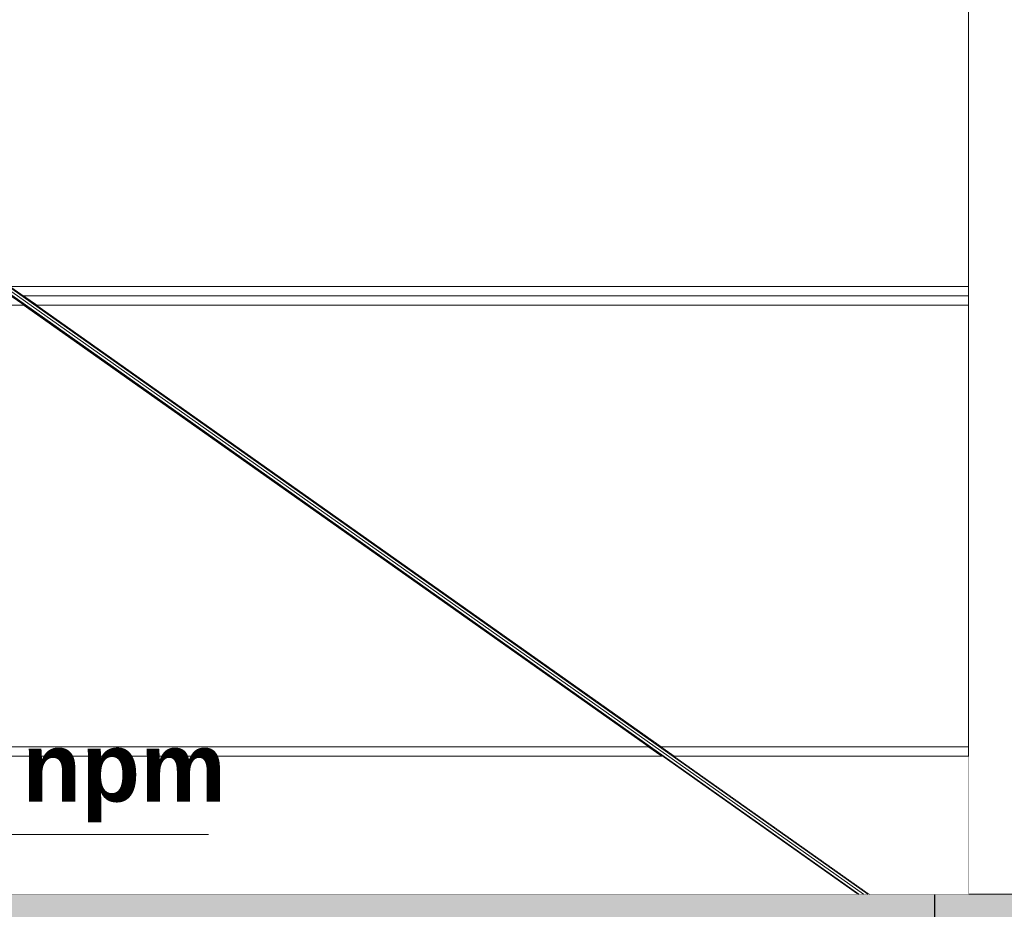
# Model space of a CAD drawing. Header units: millimetres. Extents: x -12989 to 402831, y -50461 to 30884.
# Tile 112 of 175: x 390555 to 392695, y -45993 to -44061. Entities that reach past the tile are written whole.
import ezdxf

# ---------------------------------------------------------------- set-up
doc = ezdxf.new("R2010")
doc.units = ezdxf.units.MM
doc.header["$MEASUREMENT"] = 0
doc.linetypes.add('Krawędzie ukryte', pattern=[170, 120, -50])
doc.linetypes.add('Wipeout_Contour', pattern=[1000, 0, -1000])
for name, color, linetype, lineweight in [('0_Nr_pióra__21', 7, 'Continuous', 25), ('A__STROPY_Nr_pióra__49', 7, 'Continuous', 15), ('A_WYM_Nr_pióra__1', 7, 'Continuous', 13), ('A_WYM_Nr_pióra__45', 7, 'Continuous', 15), ('AS_Belki.Import IFC_Nr_pióra__90', 7, 'Continuous', 13), ('AS_Blachy.Import IFC_Nr_pióra__4', 7, 'Continuous', 13), ('Nowe_A__SCIANY_Nr_pióra__87', 7, 'Continuous', 13)]:
    doc.layers.add(name, color=color, linetype=linetype, lineweight=lineweight)
for name, color, linetype in [('A__STROPY', 7, 'Continuous'), ('A_WYM', 7, 'Continuous'), ('AS_Belki.Import IFC', 7, 'Continuous'), ('AS_Blachy.Import IFC', 7, 'Continuous'), ('Nowe_A__SCIANY', 7, 'Continuous')]:
    doc.layers.add(name, color=color, linetype=linetype)
doc.layers.add('A__STROPY_Nr_pióra__170', color=7, linetype='Continuous', lineweight=5, true_color=0x6a6a6a)
doc.styles.add('STYL_AUTOMATYCZNY_5', font='arial.ttf')

# ---------------------------------------------------------------- blocks, each defined once
blk = doc.blocks.new('ElemPrzekroju_2_1', base_point=(362576.7, -45960.6))
at = {"color": 254, "linetype": 'Wipeout_Contour', "lineweight": 0, "ltscale": 1968150.476581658}
blk.add_wipeout([(389714.4, -44060.6), (390534.9, -44640.6), (392617.1, -44640.6), (392617.1, -43680.6), (390252, -43680.6)], dxfattribs=at).dxf.layer = 'Nowe_A__SCIANY'
at = {"color": 254, "linetype": 'Wipeout_Contour', "lineweight": 0, "ltscale": 1576482.166319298}
blk.add_wipeout([(392617.1, -44640.6), (390534.9, -44640.6), (390563.2, -44660.6), (392617.1, -44660.6)], dxfattribs=at).dxf.layer = 'Nowe_A__SCIANY'
at = {"layer": 'Nowe_A__SCIANY_Nr_pióra__87', "color": 7, "linetype": 'Continuous', "lineweight": 13}
blk.add_line((392617.1, -44640.6), (390534.9, -44640.6), dxfattribs=at)
at = {"color": 254, "linetype": 'Wipeout_Contour', "lineweight": 0, "ltscale": 1569009.978247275}
blk.add_wipeout([(388837.4, -44680.6), (390563.8, -44680.6), (390535.5, -44660.6), (388865.7, -44660.6)], dxfattribs=at).dxf.layer = 'Nowe_A__SCIANY'
at = {"color": 254, "linetype": 'Wipeout_Contour', "lineweight": 0, "ltscale": 1576547.451268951}
blk.add_wipeout([(390563.2, -44660.6), (390591.5, -44680.6), (392617.1, -44680.6), (392617.1, -44660.6)], dxfattribs=at).dxf.layer = 'Nowe_A__SCIANY'
at = {"layer": 'Nowe_A__SCIANY_Nr_pióra__87', "color": 7, "linetype": 'Continuous', "lineweight": 13}
blk.add_line((390563.2, -44660.6), (392617.1, -44660.6), dxfattribs=at)
at = {"color": 254, "linetype": 'Wipeout_Contour', "lineweight": 0, "ltscale": 1569235.701739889}
blk.add_wipeout([(388837.4, -44680.6), (387479.3, -45640.6), (391921.9, -45640.6), (390563.8, -44680.6)], dxfattribs=at).dxf.layer = 'Nowe_A__SCIANY'
at = {"layer": 'Nowe_A__SCIANY_Nr_pióra__87', "color": 7, "linetype": 'Continuous', "lineweight": 13}
blk.add_line((390563.8, -44680.6), (388837.4, -44680.6), dxfattribs=at)
at = {"color": 254, "linetype": 'Wipeout_Contour', "lineweight": 0, "ltscale": 1578148.323104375}
blk.add_wipeout([(390591.5, -44680.6), (391949.6, -45640.6), (392617.1, -45640.6), (392617.1, -44680.6)], dxfattribs=at).dxf.layer = 'Nowe_A__SCIANY'
at = {"layer": 'Nowe_A__SCIANY_Nr_pióra__87', "color": 7, "linetype": 'Continuous', "lineweight": 13}
blk.add_line((392617.1, -44680.6), (390591.5, -44680.6), dxfattribs=at)
at = {"color": 254, "linetype": 'Wipeout_Contour', "lineweight": 0, "ltscale": 1569461.526475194}
blk.add_wipeout([(387479.3, -45640.6), (387451, -45660.6), (391950.2, -45660.6), (391921.9, -45640.6)], dxfattribs=at).dxf.layer = 'Nowe_A__SCIANY'
at = {"layer": 'Nowe_A__SCIANY_Nr_pióra__87', "color": 7, "linetype": 'Continuous', "lineweight": 13}
blk.add_line((391921.9, -45640.6), (387479.3, -45640.6), dxfattribs=at)
at = {"color": 254, "linetype": 'Wipeout_Contour', "lineweight": 0, "ltscale": 1579750.554560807}
blk.add_wipeout([(391949.6, -45640.6), (391977.9, -45660.6), (392617.1, -45660.6), (392617.1, -45640.6)], dxfattribs=at).dxf.layer = 'Nowe_A__SCIANY'
at = {"layer": 'Nowe_A__SCIANY_Nr_pióra__87', "color": 7, "linetype": 'Continuous', "lineweight": 13}
blk.add_line((392617.1, -45640.6), (391949.6, -45640.6), dxfattribs=at)
blk = doc.blocks.new('ElemPrzekroju_149_1', base_point=(362576.7, -45960.6))
at = {"color": 254, "linetype": 'Wipeout_Contour', "lineweight": 0, "ltscale": 1580572.104901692}
blk.add_wipeout([(392617.1, -40879.2), (392617.1, -45960.6), (392867.1, -45960.6), (392867.1, -40879.2)], dxfattribs=at).dxf.layer = 'AS_Blachy.Import IFC'
at = {"layer": 'AS_Blachy.Import IFC_Nr_pióra__4', "color": 7, "linetype": 'Continuous', "lineweight": 13}
blk.add_line((392617.1, -40879.2), (392617.1, -45960.6), dxfattribs=at)
blk = doc.blocks.new('ElemPrzekroju_175_1', base_point=(362576.7, -45960.6))
at = {"color": 254, "linetype": 'Wipeout_Contour', "lineweight": 0, "ltscale": 1533341.48702292}
blk.add_wipeout([(362356.7, -46160.6), (398746.7, -46160.6), (398746.7, -45960.6), (362356.7, -45960.6)], dxfattribs=at).dxf.layer = 'A__STROPY'
at = {"layer": 'A__STROPY_Nr_pióra__170', "linetype": 'Continuous', "lineweight": 5, "true_color": 0x6a6a6a}
h = blk.add_hatch(dxfattribs=at)
h.set_pattern_fill('Beton_0001', color=251, style=0, pattern_type=2)
h.set_pattern_definition([(45, (362576.75, -45960.59), (-63.6396, 63.6396), [67.5, -22.5]), (45, (362576.75, -45896.95), (-63.6396, 63.6396), [67.5, -22.5])])
h.paths.add_polyline_path([(362356.7, -46160.6), (398746.7, -46160.6), (398746.7, -45960.6), (362356.7, -45960.6)])
at = {"layer": 'A__STROPY_Nr_pióra__49', "color": 7, "linetype": 'Continuous', "lineweight": 15}
blk.add_line((398746.7, -45960.6), (368292.5, -45960.6), dxfattribs=at)
blk = doc.blocks.new('ElemPrzekroju_248_1', base_point=(362576.7, -45960.6))
at = {"color": 254, "linetype": 'Wipeout_Contour', "lineweight": 0, "ltscale": 1574555.859047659}
blk.add_wipeout([(389710.4, -44060.6), (392398.2, -45960.6), (392402.3, -45960.6), (389714.4, -44060.6)], dxfattribs=at).dxf.layer = 'AS_Belki.Import IFC'
at = {"color": 254, "linetype": 'Wipeout_Contour', "lineweight": 0, "ltscale": 1574528.322356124}
blk.add_wipeout([(389700.6, -44060.6), (392388.4, -45960.6), (392398.2, -45960.6), (389710.4, -44060.6)], dxfattribs=at).dxf.layer = 'AS_Belki.Import IFC'
at = {"color": 254, "linetype": 'Wipeout_Contour', "lineweight": 0, "ltscale": 1574499.899916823}
blk.add_wipeout([(389700.6, -44067.5), (392378.6, -45960.6), (392388.4, -45960.6), (389700.6, -44060.6)], dxfattribs=at).dxf.layer = 'AS_Belki.Import IFC'
at = {"color": 254, "linetype": 'Wipeout_Contour', "lineweight": 0, "ltscale": 1574487.233171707}
blk.add_wipeout([(389700.6, -44070.4), (392374.6, -45960.6), (392378.6, -45960.6), (389700.6, -44067.5)], dxfattribs=at).dxf.layer = 'AS_Belki.Import IFC'
at = {"layer": 'AS_Belki.Import IFC_Nr_pióra__90', "color": 7, "linetype": 'Continuous', "lineweight": 13}
for p, q in [((392388.4, -45960.6), (389700.6, -44060.6)), ((392378.6, -45960.6), (389700.6, -44067.5)), ((392374.6, -45960.6), (389700.6, -44070.4)), ((392398.2, -45960.6), (389710.4, -44060.6)), ((392402.3, -45960.6), (389714.4, -44060.6))]:
    blk.add_line(p, q, dxfattribs=at)
blk = doc.blocks.new('ElemPrzekroju_264_1', base_point=(362576.7, -45960.6))
at = {"color": 254, "linetype": 'Wipeout_Contour', "lineweight": 0, "ltscale": 1574079.550232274}
blk.add_wipeout([(392617.1, -41992), (389700.6, -44053.7), (389700.6, -44060.6), (392617.1, -41999)], dxfattribs=at).dxf.layer = 'AS_Belki.Import IFC'
blk = doc.blocks.new('ElemPrzekroju_301_1', base_point=(362576.7, -45960.6))
at = {"color": 254, "linetype": 'Wipeout_Contour', "lineweight": 0, "ltscale": 1569536.310167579}
blk.add_wipeout([(387026.6, -45960.6), (392374.6, -45960.6), (391950.2, -45660.6), (387451, -45660.6)], dxfattribs=at).dxf.layer = 'Nowe_A__SCIANY'
at = {"layer": 'Nowe_A__SCIANY_Nr_pióra__87', "color": 7, "linetype": 'Continuous', "lineweight": 13}
blk.add_line((387451, -45660.6), (391950.2, -45660.6), dxfattribs=at)
at = {"color": 254, "linetype": 'Wipeout_Contour', "lineweight": 0, "ltscale": 1580273.766809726}
blk.add_wipeout([(391977.9, -45660.6), (392402.3, -45960.6), (392617.1, -45960.6), (392617.1, -45660.6)], dxfattribs=at).dxf.layer = 'Nowe_A__SCIANY'
at = {"layer": 'Nowe_A__SCIANY_Nr_pióra__87', "color": 7, "linetype": 'Continuous', "lineweight": 13}
blk.add_line((391977.9, -45660.6), (392617.1, -45660.6), dxfattribs=at)
blk = doc.blocks.new('Wymiary_13_1', base_point=(388842.9, -45960.6))
at = {"layer": 'A_WYM_Nr_pióra__45', "color": 7, "linetype": 'Continuous', "lineweight": 15}
blk.add_line((388842.9, -45830.6), (390965, -45830.6), dxfattribs=at)
at = {"layer": 'A_WYM_Nr_pióra__1', "color": 7, "lineweight": 13, "insert": (388907.9, -45804.6), "char_height": 150, "attachment_point": 7, "style": 'STYL_AUTOMATYCZNY_5'}
blk.add_mtext('\\A1;{\\pql;\\fArial|b1|i0|c238|p0;\\W1.000000;±0,00=+259,95m npm}', dxfattribs=at)

msp = doc.modelspace()

# ---------------------------------------------------------------- block references
at = {"layer": 'Nowe_A__SCIANY', "lineweight": 0}
msp.add_blockref('ElemPrzekroju_2_1', (362576.7, -45960.6), dxfattribs=at)

# ---------------------------------------------------------------- next in the draw order: block references
at = {"layer": 'AS_Blachy.Import IFC', "lineweight": 0}
msp.add_blockref('ElemPrzekroju_149_1', (362576.7, -45960.6), dxfattribs=at)

# ---------------------------------------------------------------- next in the draw order: block references
at = {"layer": 'A__STROPY', "lineweight": 0}
msp.add_blockref('ElemPrzekroju_175_1', (362576.7, -45960.6), dxfattribs=at)

# ---------------------------------------------------------------- next in the draw order: block references
at = {"layer": 'AS_Belki.Import IFC', "lineweight": 0}
msp.add_blockref('ElemPrzekroju_248_1', (362576.7, -45960.6), dxfattribs=at)

# ---------------------------------------------------------------- next in the draw order: block references
msp.add_blockref('ElemPrzekroju_264_1', (362576.7, -45960.6), dxfattribs=at)

# ---------------------------------------------------------------- next in the draw order: linework, layer by layer
at = {"layer": '0_Nr_pióra__21', "color": 7, "linetype": 'Krawędzie ukryte', "lineweight": 25}
msp.add_line((392543.4, -46860.6), (392543.4, -45960.6), dxfattribs=at)

# ---------------------------------------------------------------- next in the draw order: block references
at = {"layer": 'Nowe_A__SCIANY', "lineweight": 0}
msp.add_blockref('ElemPrzekroju_301_1', (362576.7, -45960.6), dxfattribs=at)

# ---------------------------------------------------------------- next in the draw order: block references
at = {"layer": 'A_WYM', "color": 7, "linetype": 'Continuous', "lineweight": 13}
msp.add_blockref('Wymiary_13_1', (388842.9, -45960.6), dxfattribs=at)

doc.saveas('drawing.dxf')
